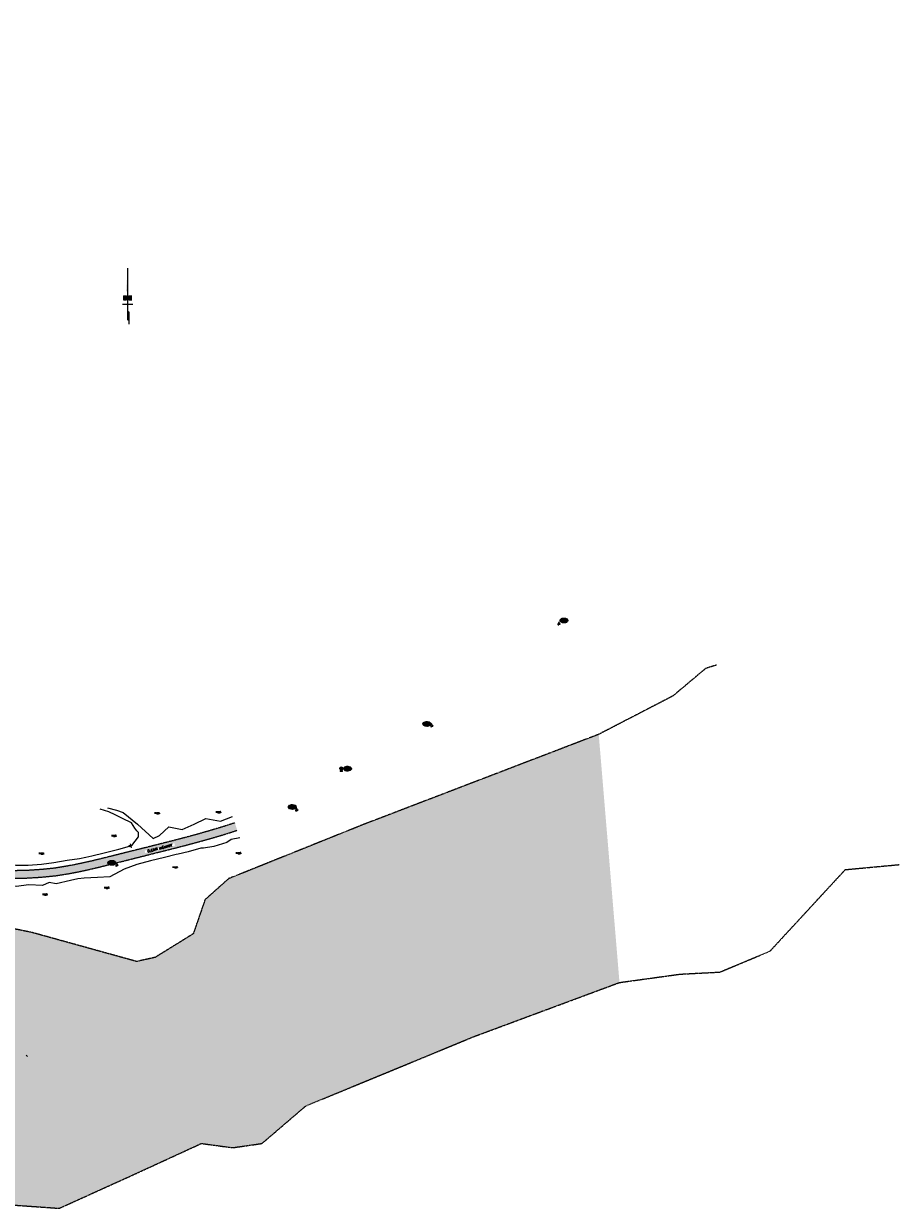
# Model space of a CAD drawing. Header units: feet. Extents: x 115483 to 126385, y 198984 to 203923.
# Tile 33 of 34: x 119481 to 122235, y 199069 to 202793. Entities that reach past the tile are written whole.
import ezdxf
from ezdxf.enums import TextEntityAlignment as Align

# ---------------------------------------------------------------- set-up
doc = ezdxf.new("R2010")
doc.units = ezdxf.units.FT
doc.header["$MEASUREMENT"] = 0
doc.linetypes.add('DASHED', pattern=[0.75, 0.5, -0.25])
doc.linetypes.add('STREAM', pattern=[1.475, 1, -0.1, 0.025, -0.1, 0.025, -0.1, 0.025, -0.1])
for name, color, linetype in [('ST-NRTH', 2, 'Continuous'), ('V-ANNO-TEXT', 63, 'Continuous'), ('V-CTRL-HCPT-SYMB-PRIM', 32, 'Continuous'), ('V-CTRL-HCPT-SYMB-PRIM-BUBL', 32, 'Continuous'), ('V-CTRL-VCPT-SYMB', 31, 'Continuous'), ('V-PATT-ASPH', 41, 'Continuous'), ('V-PATT-WATR', 126, 'Continuous'), ('V-RIVR-OHW-GOOG', 21, 'STREAM'), ('V-ROAD-ASPH', 1, 'DASHED'), ('V-RWAY-ROAD-NAME', 12, 'Continuous'), ('V-SITE-VEGE', 91, 'TREE'), ('V-SITE-VEGE-TEXT', 162, 'Continuous'), ('V-TRAF-SIGN-SYMB', 191, 'Continuous')]:
    doc.layers.add(name, color=color, linetype=linetype)
doc.styles.add('L100', font='simplex.shx', dxfattribs={"height": 5})
doc.styles.add('L80', font='simplex.shx', dxfattribs={"width": 0.9, "height": 4})
doc.styles.add('RD150', font='romand.shx', dxfattribs={"height": 0.15})
doc.styles.add('romans', font='romans.shx', dxfattribs={"height": 75})
doc.styles.get("Standard").update_dxf_attribs({"font": 'simplex.shx'})
doc.styles.add('symeteo', font='symeteo.shx')
doc.linetypes.add('TREE', pattern='A,0,["I",symeteo,S=0.16,R=180,X=0.17,Y=0.08],-0.17', length=0.17)
doc.dimstyles.get("Standard").update_dxf_attribs({"dimtxt": 0.18, "dimasz": 0.18, "dimexe": 0.18, "dimexo": 0.0625, "dimgap": 0.09, "dimtad": 0, "dimtih": 1, "dimtoh": 1, "dimdec": 4, "dimzin": 0, "dimdsep": 46, "dimtxsty": 'Standard', "dimcen": 0.09, "dimadec": 0, "dimazin": 0, "dimtfac": 1, "dimtdec": 4, "dimtofl": 0, "dimtmove": 0, "dimatfit": 3, "dimfxl": 1, "dimtolj": 1, "dimtzin": 0, "dimarcsym": 0})

# ---------------------------------------------------------------- blocks, each defined once
blk = doc.blocks.new('V-NODE-SURV-STS')
blk.add_solid([(-0.075, -0.045), (0, 0.089), (0.075, -0.045)])
at = {"color": 155}
blk.add_solid([(-0.086, -0.059), (0.086, -0.059), (-0.086, -0.158), (0.086, -0.158)], dxfattribs=at)
at = {"style": 'romans'}
blk.add_text('CP', height=0.0871, dxfattribs=at).set_placement((0, -0.153), align=Align.CENTER)
blk = doc.blocks.new('pnt')
h = blk.add_hatch(color=155)
edge = h.paths.add_edge_path()
edge.add_spline(control_points=[(-0.247, 0), (-0.247, -0.033), (-0.229, -0.066), (-0.132, -0.145), (-0.007, -0.167), (0.17, -0.121), (0.232, -0.075), (0.257, 0.032), (0.218, 0.091), (0.072, 0.155), (-0.029, 0.161), (-0.189, 0.111), (-0.245, 0.059), (-0.247, 0.002), (-0.247, 0.001), (-0.247, 0)], knot_values=[0, 0, 0, 0, 0.650821, 0.650821, 1.952463, 1.952463, 2.9911, 2.9911, 4.081418, 4.081418, 5.171735, 5.171735, 6.262052, 6.262052, 6.283185, 6.283185, 6.283185, 6.283185], degree=3, periodic=0)
blk.add_ellipse((0, 0), major_axis=(-0.247, 0), ratio=0.616922)
at = {"color": 155}
blk.add_open_spline([(-0.247, 0), (-0.247, -0.033), (-0.229, -0.066), (-0.132, -0.145), (-0.007, -0.167), (0.17, -0.121), (0.232, -0.075), (0.257, 0.032), (0.218, 0.091), (0.072, 0.155), (-0.029, 0.161), (-0.189, 0.111), (-0.245, 0.059), (-0.247, 0.002), (-0.247, 0.001), (-0.247, 0)], degree=3, knots=[0, 0, 0, 0, 0.650821, 0.650821, 1.952463, 1.952463, 2.9911, 2.9911, 4.081418, 4.081418, 5.171735, 5.171735, 6.262052, 6.262052, 6.283185, 6.283185, 6.283185, 6.283185], dxfattribs=at)
at = {"style": 'L80'}
blk.add_attdef('12345', text='', height=0.08, dxfattribs=at).set_placement((0.004, 0.002), align=Align.MIDDLE)
blk = doc.blocks.new('V-SIGN')
blk.add_hatch(color=155).paths.add_polyline_path([(0.042, 0.042), (0.042, -0.042), (-0.042, -0.042), (-0.042, 0.042)])
blk.add_line((-0.133, 0.042), (0.133, 0.042))
blk.add_lwpolyline([(0.042, 0.042), (0.042, -0.042), (-0.042, -0.042), (-0.042, 0.042)], close=True)
blk = doc.blocks.new('BM')
h = blk.add_hatch(color=155)
h.paths.add_polyline_path([(-0.085, 0.049), (0.085, 0.049, 0.57735)])
h.paths.add_polyline_path([(0.098, 0, 0.131652), (0.085, 0.049), (0, -0.098, 0.414214)])
h.paths.add_polyline_path([(-0.085, 0.049, 0.131652), (-0.098, 0, 0.414214), (0, -0.098)])
blk.add_hatch(color=256).paths.add_polyline_path([(0.085, 0.049), (-0.085, 0.049), (0, -0.098)])
for p, q in [((0.085, 0.049), (-0.085, 0.049)), ((-0.085, 0.049), (0, -0.098)), ((0, -0.098), (0.085, 0.049))]:
    blk.add_line(p, q)
blk.add_circle((0, 0), 0.0984)
at = {"color": 155}
blk.add_solid([(-0.08, -0.213), (-0.08, -0.104), (0.078, -0.213), (0.078, -0.104)], dxfattribs=at)
at = {"style": 'L80'}
blk.add_text('BM', height=0.08, dxfattribs=at).set_placement((-0.001, -0.158), align=Align.MIDDLE)
blk = doc.blocks.new('Narrow')
for p, q in [((0, -1.015), (0, 2.262)), ((-0.325, 0), (0.325, 0)), ((-0.264, 0.514), (-0.081, 0.514)), ((-0.264, 0.27), (-0.081, 0.27)), ((-0.244, 0.27), (-0.244, 0.514)), ((-0.085, 0.47), (0.078, 0.307)), ((-0.081, 0.27), (-0.081, 0.514)), ((-0.081, 0.473), (0.081, 0.311)), ((-0.078, 0.477), (0.085, 0.315)), ((0.081, 0.27), (0.081, 0.514)), ((0.081, 0.514), (0.264, 0.514)), ((0.081, 0.27), (0.264, 0.27)), ((0.244, 0.27), (0.244, 0.514)), ((0.091, -1.249), (0.091, -0.475))]:
    blk.add_line(p, q)
for points in [[(0, 0.739), (-0.101, 0.841), (0, 2.262)], [(-0.081, 0.27), (-0.244, 0.27), (-0.081, 0.514), (-0.244, 0.514)], [(0.244, 0.514), (0.081, 0.514), (0.244, 0.27), (0.081, 0.27)], [(0.091, -1.106), (0, -1.015), (0.091, -0.475), (0, -0.385)]]:
    blk.add_solid(points)

msp = doc.modelspace()

# ---------------------------------------------------------------- hatches: boundary and pattern name
at = {"layer": 'V-PATT-ASPH'}
h = msp.add_hatch(dxfattribs=at)
h.set_pattern_fill('DOTS', color=256, scale=50)
h.set_pattern_definition([(0, (287.8454, 1043.585), (1.5625, 3.125), [0, -3.125])])
h.paths.add_polyline_path([(118353.7, 202231.4), (118348.9, 202245.3), (118341.2, 202262.5), (118343.2, 202276.7), (118339.1, 202294.9), (118336.3, 202317), (118335, 202341.9), (118332.2, 202375.5), (118332.7, 202381.5), (118304.5, 202380.3), (118305.5, 202340.9), (118306, 202295.3), (118305.4, 202270.6), (118306.7, 202244.5), (118309.9, 202200.9), (118314.3, 202158.7), (118316.4, 202138), (118317, 202115.3), (118319, 202071), (118321.2, 202027.7), (118323.1, 201982.5), (118325, 201936.9), (118327.1, 201890.9), (118329.1, 201845.4), (118331.5, 201800.6), (118333.6, 201757), (118335.7, 201711.6), (118337.7, 201666.8), (118340, 201621), (118342.3, 201576.7), (118344.9, 201530.5), (118347.4, 201484.2), (118350.8, 201438.3), (118352.6, 201412), (118350.8, 201410.2), (118351.7, 201394.8), (118355.8, 201352.1), (118360.9, 201310.7), (118367, 201267.9), (118374.7, 201222.8), (118383.3, 201177.9), (118387.2, 201161.9), (118389.4, 201160), (118395.5, 201134.4), (118405.7, 201090.6), (118417.2, 201046.8), (118429.4, 201002.4), (118441.6, 200959), (118454.5, 200915.5), (118467.6, 200872.7), (118480.6, 200829.7), (118494.1, 200786.8), (118507.8, 200747.1), (118524.6, 200705.8), (118542.3, 200665.6), (118563.9, 200623.7), (118586.9, 200584), (118611, 200547.5), (118636, 200512.5), (118662.6, 200478.4), (118691.3, 200444.5), (118720.4, 200413.3), (118752.1, 200381.6), (118784.2, 200352.1), (118818.1, 200323.5), (118854.2, 200296.2), (118888, 200272.7), (118923.8, 200250), (118962.1, 200228.1), (119000.4, 200208.7), (119040.3, 200190.1), (119078.7, 200174.2), (119118.6, 200159.6), (119161.3, 200146.6), (119202.1, 200135.4), (119244.5, 200125.8), (119286.5, 200118.5), (119329.9, 200113.2), (119372.1, 200109.2), (119414.1, 200107.1), (119455.5, 200106.6), (119496.5, 200107.7), (119539.7, 200110.5), (119580.9, 200114.7), (119625, 200121.6), (119665.1, 200129.6), (119704.2, 200138.4), (119743.9, 200148.2), (119790.1, 200159.6), (119832.2, 200170.3), (119874.6, 200181), (119919.3, 200192.2), (119955.5, 200201.3), (119992.6, 200211), (120032.9, 200221.8), (120071.4, 200232.6), (120112.4, 200244.6), (120152.6, 200257.7), (120144.9, 200280.6), (120105.4, 200268), (120064.8, 200255.9), (120026.1, 200244.7), (119986.2, 200234), (119949.3, 200224.4), (119913.9, 200215.5), (119868.2, 200203.9), (119825.7, 200193.4), (119783.6, 200182.8), (119737.7, 200171.4), (119698.6, 200161.8), (119659.5, 200153), (119620.7, 200145.4), (119578.1, 200138.4), (119538.3, 200134.3), (119495.9, 200131.5), (119456, 200130.5), (119415.6, 200131.1), (119374.1, 200133.4), (119332.6, 200136.9), (119290.5, 200142.6), (119249.4, 200149.7), (119208.2, 200158.9), (119167.5, 200169.7), (119126.3, 200182.7), (119087.6, 200196.9), (119050.2, 200212.4), (119011.3, 200230.3), (118973.9, 200249.4), (118936.9, 200270.7), (118901.8, 200292.7), (118868.5, 200315.9), (118833.5, 200342.2), (118800.5, 200369.9), (118769.1, 200398.7), (118737.6, 200429.7), (118709.5, 200460.5), (118681.6, 200493.2), (118655.6, 200526.4), (118631.2, 200560.5), (118607.6, 200596.2), (118585.1, 200635), (118564.1, 200675.6), (118546.4, 200715), (118530.3, 200755.6), (118516.6, 200793.9), (118503, 200837), (118489.9, 200880.1), (118477.4, 200922.7), (118464.9, 200966), (118452.2, 201009.1), (118440.2, 201053.5), (118428.9, 201097.1), (118418.6, 201139.9), (118409.2, 201183.4), (118400.4, 201228), (118393.2, 201272), (118387, 201314.2), (118382.2, 201355.2), (118378.1, 201397.5), (118374.4, 201440.6), (118371.1, 201486), (118369.5, 201520), (118369, 201531.6), (118368.6, 201540.2), (118366.3, 201577.8), (118364.2, 201622.1), (118362, 201668.5), (118359.9, 201712.9), (118357.6, 201758.2), (118355.5, 201802.2), (118353.3, 201846.7), (118351.2, 201892.5), (118349, 201938.1), (118347.6, 201972.7), (118351.9, 201984.4), (118358.5, 202006.7), (118358.1, 202031.2), (118356, 202072.3), (118354.6, 202116.1), (118353.4, 202159.4), (118353.8, 202201.8)])
at = {"layer": 'V-PATT-WATR'}
h = msp.add_hatch(color=256, dxfattribs=at)
h.dxf.hatch_style = 1
h.paths.add_polyline_path([(120703.9, 199529.2), (120894.6, 199608.1), (121354.9, 199779), (121289.6, 200559.2), (120546.7, 200274.6), (120125.7, 200105.5), (120051.4, 200039.5), (120014.3, 199932.2), (119894.6, 199858), (119836.2, 199845), (119507.9, 199936), (119452.2, 199947.4), (119320.2, 199949.1), (119125.1, 199984.8), (118956, 200051.4), (118729.7, 200219.1), (118677.7, 200280.8), (118653.3, 200334.4), (118646.5, 200374.6), (118642.6, 200380.9), (118627.6, 200402.2), (118607.4, 200444.8), (118584.6, 200478.4), (118560.3, 200516.2), (118536.8, 200555.9), (118515.3, 200594.5), (118495.4, 200644.6), (118479.6, 200688.5), (118466.3, 200732.9), (118455.9, 200772.7), (118442.5, 200818.9), (118431.7, 200859), (118416.8, 200905.5), (118405.9, 200950.3), (118394.5, 200993.5), (118380, 201036.3), (118362.2, 201078.8), (118353.9, 201102.7), (118345.4, 201119.5), (118336.5, 201139.6), (118330.8, 201152.3), (118299.5, 201193.9), (118223.5, 201293.6), (118193.7, 201382.9), (118201.9, 201490.8), (118227.6, 201507.8), (118271.8, 201528.3), (118278, 201597.1), (118276.7, 201630), (117882.5, 201675.4), (117894.9, 201432.9), (117936, 201149.2), (118005.9, 201042.4), (118010, 200894.4), (117956.5, 200660.1), (118001.8, 200355.9), (118310.1, 199673.8), (118461.4, 199588.3), (118573.2, 199608.1), (118625.8, 199542.3), (118592.9, 199437.2), (118671.8, 199253.1), (118790.2, 199233.4), (118915.2, 199141.4), (119224.2, 199095.4), (119592.5, 199069.1), (119796.4, 199161.1), (120039.7, 199272.9), (120138.3, 199259.7), (120230.4, 199272.9), (120368.5, 199391.2)])

# ---------------------------------------------------------------- linework, layer by layer
at = {"layer": 'V-RIVR-OHW-GOOG', "flags": 128}
for points in [[(115633.4, 202483.1), (115813.4, 202559.5), (115973.4, 202581.6), (116258.1, 202723.5), (116434.9, 202776.9), (116636.4, 202793.4), (116800.9, 202731.7), (116895.5, 202587.9), (117097, 202464.6), (117253.3, 202337.1), (117413.7, 202234.4), (117528.8, 202160.4), (117586.4, 202020.6), (117676.9, 201967.2), (117701.6, 201819.2), (117804.4, 201732.9), (117882.5, 201675.4), (117894.9, 201432.9), (117936, 201149.2), (118005.9, 201042.4), (118010, 200894.4), (117956.5, 200660.1), (118001.8, 200355.9), (118310.1, 199673.8), (118461.4, 199588.3), (118573.2, 199608.1), (118625.8, 199542.3), (118592.9, 199437.2), (118671.8, 199253.1), (118790.2, 199233.4), (118915.2, 199141.4), (119224.2, 199095.4), (119592.5, 199069.1), (119796.4, 199161.1), (120039.7, 199272.9), (120138.3, 199259.7), (120230.4, 199272.9), (120368.5, 199391.2), (120703.9, 199529.2), (120894.6, 199608.1), (121354.9, 199779), (121545.7, 199805.3), (121670.6, 199811.8), (121828.4, 199877.6), (122065.2, 200133.9), (122235, 200149.7)], [(121660.1, 200777), (121626.1, 200766.5), (121522.9, 200679.8), (121289.6, 200559.2), (120546.7, 200274.6), (120125.7, 200105.5), (120051.4, 200039.5), (120014.3, 199932.2), (119894.6, 199858), (119836.2, 199845), (119507.9, 199936), (119452.2, 199947.4), (119320.2, 199949.1), (119125.1, 199984.8), (118956, 200051.4), (118729.7, 200219.1), (118677.7, 200280.8), (118653.3, 200334.4), (118646.5, 200374.6)]]:
    msp.add_lwpolyline(points, dxfattribs=at)
at = {"layer": 'V-ROAD-ASPH', "flags": 128}
for points in [[(118304.5, 202380.3), (118305.5, 202340.9), (118306, 202295.3), (118305.4, 202270.6), (118306.7, 202244.5), (118309.9, 202200.9), (118314.3, 202158.7), (118316.4, 202138), (118317, 202115.3), (118319, 202071), (118321.2, 202027.7), (118323.1, 201982.5), (118325, 201936.9), (118327.1, 201890.9), (118329.1, 201845.4), (118331.5, 201800.6), (118333.6, 201757), (118335.7, 201711.6), (118337.7, 201666.8), (118340, 201621), (118342.3, 201576.7), (118344.9, 201530.5), (118347.4, 201484.2), (118350.8, 201438.3), (118352.6, 201412), (118350.8, 201410.2), (118351.7, 201394.8), (118355.8, 201352.1), (118360.9, 201310.7), (118367, 201267.9), (118374.7, 201222.8), (118383.3, 201177.9), (118387.2, 201161.9), (118389.4, 201160), (118395.5, 201134.4), (118405.7, 201090.6), (118417.2, 201046.8), (118429.4, 201002.4), (118441.6, 200959), (118454.5, 200915.5), (118467.6, 200872.7), (118480.6, 200829.7), (118494.1, 200786.8), (118507.8, 200747.1), (118524.6, 200705.8), (118542.3, 200665.6), (118563.9, 200623.7), (118586.9, 200584), (118611, 200547.5), (118636, 200512.5), (118662.6, 200478.4), (118691.3, 200444.5), (118720.4, 200413.3), (118752.1, 200381.6), (118784.2, 200352.1), (118818.1, 200323.5), (118854.2, 200296.2), (118888, 200272.7), (118923.8, 200250), (118962.1, 200228.1), (119000.4, 200208.7), (119040.3, 200190.1), (119078.7, 200174.2), (119118.6, 200159.6), (119161.3, 200146.6), (119202.1, 200135.4), (119244.5, 200125.8), (119286.5, 200118.5), (119329.9, 200113.2), (119372.1, 200109.2), (119414.1, 200107.1), (119455.5, 200106.6), (119496.5, 200107.7), (119539.7, 200110.5), (119580.9, 200114.7), (119625, 200121.6), (119665.1, 200129.6), (119704.2, 200138.4), (119743.9, 200148.2), (119790.1, 200159.6), (119832.2, 200170.3), (119874.6, 200181), (119919.3, 200192.2), (119955.5, 200201.3), (119992.6, 200211), (120032.9, 200221.8), (120071.4, 200232.6), (120112.4, 200244.6), (120152.6, 200257.7)], [(120144.9, 200280.6), (120105.4, 200268), (120064.8, 200255.9), (120026.1, 200244.7), (119986.2, 200234), (119949.3, 200224.4), (119913.9, 200215.5), (119868.2, 200203.9), (119825.7, 200193.4), (119783.6, 200182.8), (119737.7, 200171.4), (119698.6, 200161.8), (119659.5, 200153), (119620.7, 200145.4), (119578.1, 200138.4), (119538.3, 200134.3), (119495.9, 200131.5), (119456, 200130.5), (119415.6, 200131.1), (119374.1, 200133.4), (119332.6, 200136.9), (119290.5, 200142.6), (119249.4, 200149.7), (119208.2, 200158.9), (119167.5, 200169.7), (119126.3, 200182.7), (119087.6, 200196.9), (119050.2, 200212.4), (119011.3, 200230.3), (118973.9, 200249.4), (118936.9, 200270.7), (118901.8, 200292.7), (118868.5, 200315.9), (118833.5, 200342.2), (118800.5, 200369.9), (118769.1, 200398.7), (118737.6, 200429.7), (118709.5, 200460.5), (118681.6, 200493.2), (118655.6, 200526.4), (118631.2, 200560.5), (118607.6, 200596.2), (118585.1, 200635), (118564.1, 200675.6), (118546.4, 200715), (118530.3, 200755.6), (118516.6, 200793.9), (118503, 200837), (118489.9, 200880.1), (118477.4, 200922.7), (118464.9, 200966), (118452.2, 201009.1), (118440.2, 201053.5), (118428.9, 201097.1), (118418.6, 201139.9), (118409.2, 201183.4), (118400.4, 201228), (118393.2, 201272), (118387, 201314.2), (118382.2, 201355.2), (118378.1, 201397.5), (118374.4, 201440.6), (118371.1, 201486), (118369.5, 201520), (118369, 201531.6), (118368.6, 201540.2), (118366.3, 201577.8), (118364.2, 201622.1), (118362, 201668.5), (118359.9, 201712.9), (118357.6, 201758.2), (118355.5, 201802.2), (118353.3, 201846.7), (118351.2, 201892.5), (118349, 201938.1), (118347.6, 201972.7), (118351.9, 201984.4), (118358.5, 202006.7), (118358.1, 202031.2), (118356, 202072.3), (118354.6, 202116.1), (118353.4, 202159.4), (118353.8, 202201.8), (118353.7, 202231.4), (118348.9, 202245.3), (118341.2, 202262.5), (118343.2, 202276.7), (118339.1, 202294.9), (118336.3, 202317), (118335, 202341.9), (118332.2, 202375.5), (118332.7, 202381.5)]]:
    msp.add_lwpolyline(points, dxfattribs=at)
at = {"layer": 'V-SITE-VEGE', "flags": 128}
for points in [[(119237.5, 200243.2), (119211.4, 200231.8), (119171.4, 200224.1), (119179.4, 200209.6), (119187.5, 200199.6), (119199.5, 200188.7), (119214.1, 200180.1), (119252.2, 200165.2), (119292.4, 200158.4), (119335.3, 200162.9), (119375.6, 200158.1), (119416.3, 200149.5), (119456.3, 200148.1), (119495.3, 200148.4), (119537.3, 200150.7), (119575.6, 200156.6), (119617.5, 200163.1), (119656, 200168.4), (119676.3, 200173.5), (119694.8, 200177.2), (119733.7, 200186.5), (119780.3, 200198.1), (119821.3, 200209.9), (119841.7, 200236.6), (119841.6, 200250.6), (119837, 200256.1), (119830.2, 200264.7), (119820.5, 200280.6), (119811.5, 200284.8), (119800.3, 200290), (119768.9, 200306.2), (119748.3, 200315.4), (119722, 200324.3)], [(119744.9, 200328), (119773.1, 200321.3), (119793.9, 200313.6), (119839.3, 200276.9), (119887.8, 200232), (119907.9, 200240.8), (119937.8, 200267.9), (119979.8, 200260.1), (120016.9, 200276.6), (120054, 200294.8), (120099.9, 200286.2), (120137.3, 200301.1)], [(120160.8, 200234.2), (120134, 200229), (120120.4, 200218.7), (120079.1, 200207), (120047, 200200.9), (120038.5, 200201.5), (119998.3, 200189.6), (119967.3, 200182.9), (119960.9, 200181.6), (119924.1, 200172), (119879.7, 200161.2), (119837.2, 200150.5), (119796.7, 200135.2), (119752.2, 200111.7), (119713.2, 200109.3), (119670.7, 200107.1), (119650.8, 200104.5), (119628.6, 200099.5), (119583.1, 200089.4), (119560.7, 200093.7), (119539.8, 200084.3), (119497.1, 200085.7), (119457.4, 200080.6), (119435.9, 200084.3), (119413.5, 200087.4), (119370.1, 200088.1), (119326.6, 200085.8), (119281.3, 200089.2), (119241.2, 200102.4), (119198.5, 200119.7)]]:
    msp.add_lwpolyline(points, dxfattribs=at)

# ---------------------------------------------------------------- block references
at = {"layer": 'ST-NRTH', "xscale": 50, "yscale": 50}
msp.add_blockref('Narrow', (119808, 201911.7), dxfattribs=at)
at = {"layer": 'V-CTRL-HCPT-SYMB-PRIM', "xscale": 50, "yscale": 50}
for p in [(121164.5, 200911), (120764.5, 200590.5), (120339.6, 200325.7), (119773.8, 200152.5)]:
    msp.add_blockref('V-NODE-SURV-STS', p, dxfattribs=at)
at = {"layer": 'V-CTRL-HCPT-SYMB-PRIM-BUBL'}
ref = msp.add_blockref('pnt', (121180.4, 200917.3), dxfattribs=dict(at, xscale=50, yscale=50))
ref.add_attrib('123', '13114', dxfattribs={"layer": '0', "height": 5, "style": 'L80'}).set_placement((121180.7, 200917.4), align=Align.MIDDLE)
ref = msp.add_blockref('pnt', (120749, 200591.9), dxfattribs=dict(at, xscale=50, yscale=50))
ref.add_attrib('123', '13113', dxfattribs={"layer": '0', "height": 5, "style": 'L80'}).set_placement((120749.2, 200592), align=Align.MIDDLE)
ref = msp.add_blockref('pnt', (120325.9, 200330.8), dxfattribs=dict(at, xscale=50, yscale=50))
ref.add_attrib('123', '13112', dxfattribs={"layer": '0', "height": 5, "style": 'L80'}).set_placement((120326.1, 200330.9), align=Align.MIDDLE)
ref = msp.add_blockref('pnt', (119758.3, 200155.3), dxfattribs=dict(at, xscale=50, yscale=50))
ref.add_attrib('123', '13111', dxfattribs={"layer": '0', "height": 5, "style": 'L80'}).set_placement((119758.5, 200155.4), align=Align.MIDDLE)
at = {"layer": 'V-CTRL-VCPT-SYMB', "xscale": 50, "yscale": 50}
msp.add_blockref('BM', (120480, 200451.9, 701.8), dxfattribs=at)
at = {"layer": 'V-CTRL-VCPT-SYMB'}
ref = msp.add_blockref('pnt', (120499.3, 200451.2), dxfattribs=dict(at, xscale=50, yscale=50))
ref.add_attrib('123', '15102', dxfattribs={"layer": '0', "height": 5, "style": 'L80'}).set_placement((120499.5, 200451.3), align=Align.MIDDLE)
at = {"layer": 'V-TRAF-SIGN-SYMB', "xscale": 49.99999999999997, "yscale": 49.99999999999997, "zscale": 49.99999999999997, "rotation": 284.1680552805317}
msp.add_blockref('V-SIGN', (119815.7, 200207.9), dxfattribs=at)

# ---------------------------------------------------------------- leaders
at = {"layer": 'V-ANNO-TEXT'}
msp.add_leader([(119488.4, 199550.4), (119492.7, 199546.4)], dimstyle='Standard', override={"dimscale": 0, "dimasz": 0.7}, dxfattribs=at)

# ---------------------------------------------------------------- next in the draw order: texts
at = {"layer": 'V-RWAY-ROAD-NAME', "insert": (119909.1, 200201.5), "char_height": 7.5, "width": 96.165, "attachment_point": 5, "rotation": 14.0302, "style": 'RD150', "bg_fill": 3, "box_fill_scale": 1, "bg_fill_color": 256, "bg_fill_transparency": 0}
msp.add_mtext('GLENN HIGHWAY', dxfattribs=at)
at = {"layer": 'V-SITE-VEGE-TEXT', "char_height": 4, "width": 24.551, "attachment_point": 5, "style": 'L100', "bg_fill": 3, "box_fill_scale": 1.1, "bg_fill_color": 256, "bg_fill_transparency": 0}
for insert in [(119900.7, 200311), (120093.2, 200314.3), (119764.6, 200240.5), (119536.7, 200184.2), (120156.2, 200185.7), (119957.1, 200141), (119741.7, 200077), (119547.6, 200055.5)]:
    msp.add_mtext('TREES', dxfattribs=dict(at, insert=insert))

doc.saveas('drawing.dxf')
